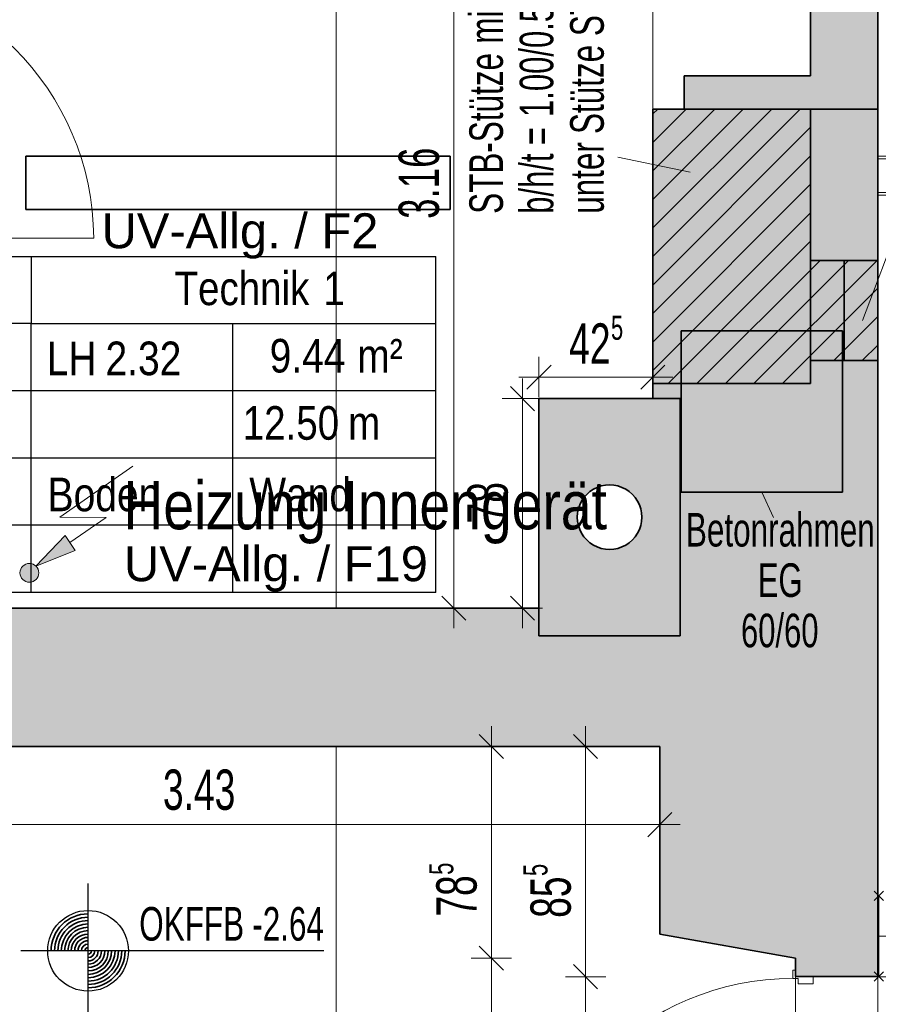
# Model space of a CAD drawing. Extents: x -106 to 740, y 65 to 659.
# Tile 6 of 24: x 219 to 283, y 376 to 450. Entities that reach past the tile are written whole.
import ezdxf
from ezdxf.lldxf.tags import DXFTag

# ---------------------------------------------------------------- set-up
doc = ezdxf.new("R2010")
doc.units = 0
doc.layers.get('0').update_dxf_attribs({"lineweight": 35})
for name, color, linetype, lineweight in [('5_UG-ABRISS', 7, 'Continuous', 25), ('5_UG-BESTAND', 7, 'Continuous', 25), ('5_UG-NEU', 7, 'Continuous', 25), ('5_UG-RAUM', 7, 'Continuous', 25), ('5_UG-STATIK', 7, 'Continuous', 25), ('5_UG-TEXT-MASS', 7, 'Continuous', 25)]:
    doc.layers.add(name, color=color, linetype=linetype, lineweight=lineweight)
for name, color, linetype, lineweight, true_color in [('Ausgeblendet', 3, 'Continuous', 35, 0x00ff00), ('E_445_Allgemeinbeleuchtung', 7, 'Continuous', 18, 0xf7d209), ('E_449_Niederspannungsinstallationen_Elektro', 1, 'Continuous', 18, 0xff0000), ('E_449_Niederspannungsinstallationen_Stromkreise', 1, 'Continuous', 25, 0xff0000), ('E_449_Text-Allg', 1, 'Continuous', 25, 0xff0000), ('X_Störraum', 7, 'Continuous', 35, 0xffcc00)]:
    doc.layers.add(name, color=color, linetype=linetype, lineweight=lineweight, true_color=true_color)
doc.layers.add('E_Hilfslinie', color=2, linetype='Continuous', lineweight=13, true_color=0xffff00, plot=False)
doc.styles.get("Standard").update_dxf_attribs({"font": 'arial.ttf'})
tags = doc.linetypes.add('ALL_S16', pattern=[0.0005, 0, -0.0005]).pattern_tags.tags
tags[6:7] = [DXFTag(74, 4), DXFTag(75, 0), DXFTag(340, '0'), DXFTag(46, 1.0), DXFTag(50, 0.0), DXFTag(44, 0.0), DXFTag(45, 0.0)]
tags[4:5] = [DXFTag(74, 4), DXFTag(75, 0), DXFTag(340, '0'), DXFTag(46, 1.0), DXFTag(50, 0.0), DXFTag(44, 0.0), DXFTag(45, 0.0)]
tags = doc.linetypes.add('ALL_S17', pattern=[0.0005, 0, -0.0005]).pattern_tags.tags
tags[6:7] = [DXFTag(74, 4), DXFTag(75, 0), DXFTag(340, '0'), DXFTag(46, 1.0), DXFTag(50, 0.0), DXFTag(44, 0.0), DXFTag(45, 0.0)]
tags[4:5] = [DXFTag(74, 4), DXFTag(75, 0), DXFTag(340, '0'), DXFTag(46, 1.0), DXFTag(50, 0.0), DXFTag(44, 0.0), DXFTag(45, 0.0)]
tags = doc.linetypes.add('PUNKT2_S9', pattern=[0.0005, 0, -0.0005]).pattern_tags.tags
tags[6:7] = [DXFTag(74, 4), DXFTag(75, 0), DXFTag(340, '0'), DXFTag(46, 1.0), DXFTag(50, 0.0), DXFTag(44, 0.0), DXFTag(45, 0.0)]
tags[4:5] = [DXFTag(74, 4), DXFTag(75, 0), DXFTag(340, '0'), DXFTag(46, 1.0), DXFTag(50, 0.0), DXFTag(44, 0.0), DXFTag(45, 0.0)]
tags = doc.linetypes.add('STRICHPUNKT2_S5', pattern=[0.01, 0.008, -0.001, 0, -0.001]).pattern_tags.tags
tags[10:11] = [DXFTag(74, 4), DXFTag(75, 0), DXFTag(340, '0'), DXFTag(46, 1.0), DXFTag(50, 0.0), DXFTag(44, 0.0), DXFTag(45, 0.0)]
tags[8:9] = [DXFTag(74, 4), DXFTag(75, 0), DXFTag(340, '0'), DXFTag(46, 1.0), DXFTag(50, 0.0), DXFTag(44, 0.0), DXFTag(45, 0.0)]
tags[6:7] = [DXFTag(74, 4), DXFTag(75, 0), DXFTag(340, '0'), DXFTag(46, 1.0), DXFTag(50, 0.0), DXFTag(44, 0.0), DXFTag(45, 0.0)]
tags[4:5] = [DXFTag(74, 4), DXFTag(75, 0), DXFTag(340, '0'), DXFTag(46, 1.0), DXFTag(50, 0.0), DXFTag(44, 0.0), DXFTag(45, 0.0)]
tags = doc.linetypes.add('VERDECKT2_S2', pattern=[0.0027, 0.002, -0.0007]).pattern_tags.tags
tags[6:7] = [DXFTag(74, 4), DXFTag(75, 0), DXFTag(340, '0'), DXFTag(46, 1.0), DXFTag(50, 0.0), DXFTag(44, 0.0), DXFTag(45, 0.0)]
tags[4:5] = [DXFTag(74, 4), DXFTag(75, 0), DXFTag(340, '0'), DXFTag(46, 1.0), DXFTag(50, 0.0), DXFTag(44, 0.0), DXFTag(45, 0.0)]

# ---------------------------------------------------------------- blocks, each defined once
blk = doc.blocks.new('Referenz-A07MYRR5RK', base_point=(-75.508, 0))
at = {"layer": '5_UG-ABRISS', "color": 0, "lineweight": 13}
blk.add_line((286.365, 439.804), (281.613, 427.157), dxfattribs=at)
at = {"layer": '5_UG-ABRISS', "color": 0, "lineweight": 35}
for p, q in [((277.744, 431.637), (277.744, 439.1)), ((282.744, 431.637), (277.744, 431.637)), ((280.244, 431.637), (280.244, 424.174)), ((282.744, 424.174), (277.744, 424.174))]:
    blk.add_line(p, q, dxfattribs=at)
at = {"layer": '5_UG-ABRISS', "color": 0, "linetype": 'ALL_S17', "lineweight": 13, "ltscale": 0.13}
for p, q in [((277.744, 431.637), (282.744, 431.637)), ((280.244, 431.637), (280.244, 424.174)), ((277.744, 424.174), (282.744, 424.174)), ((282.744, 378.344), (345.504, 378.344))]:
    blk.add_line(p, q, dxfattribs=at)
at = {"layer": '5_UG-BESTAND', "color": 0, "linetype": 'STRICHPUNKT2_S5', "lineweight": 13, "ltscale": 0.13}
for p, q in [((242.452, 405.765), (242.452, 468.994)), ((268.344, 445.371), (268.344, 445.371)), ((242.452, 339.071), (242.452, 395.471))]:
    blk.add_line(p, q, dxfattribs=at)
at = {"layer": '5_UG-BESTAND', "color": 0, "lineweight": 13}
blk.add_line((266.007, 466.277), (266.007, 442.894), dxfattribs=at)
at = {"layer": '5_UG-BESTAND', "color": 0, "lineweight": 35}
for p, q in [((277.744, 451.35), (277.744, 445.371)), ((282.744, 442.894), (282.744, 451.35)), ((277.744, 445.371), (268.344, 445.371)), ((268.344, 445.371), (268.344, 442.894)), ((268.344, 442.894), (277.744, 442.894)), ((282.744, 442.894), (282.744, 422.471)), ((282.744, 378.351), (282.744, 424.174)), ((277.744, 422.471), (266.007, 422.471)), ((266.007, 422.471), (266.007, 421.348)), ((257.54, 421.348), (257.54, 403.711)), ((268.039, 421.348), (257.54, 421.348)), ((268.039, 421.348), (268.039, 405.765)), ((257.54, 405.765), (197.923, 405.765)), ((268.039, 403.711), (268.039, 405.765)), ((257.54, 403.711), (268.039, 403.711)), ((197.923, 395.471), (266.533, 395.471)), ((266.533, 395.471), (266.533, 381.512)), ((266.533, 381.512), (276.624, 379.724)), ((276.624, 379.724), (276.624, 378.351)), ((276.624, 378.351), (282.744, 378.351))]:
    blk.add_line(p, q, dxfattribs=at)
at = {"layer": '5_UG-BESTAND', "color": 0, "linetype": 'ALL_S16', "lineweight": 13, "ltscale": 0.13}
for p, q in [((282.744, 439.186), (429.557, 439.186)), ((282.744, 436.686), (429.557, 436.686))]:
    blk.add_line(p, q, dxfattribs=at)
at = {"layer": '5_UG-BESTAND', "color": 0, "linetype": 'PUNKT2_S9', "lineweight": 13, "ltscale": 0.13}
for p, q in [((276.624, 378.344), (276.624, 358.084)), ((282.744, 378.344), (282.744, 358.084))]:
    blk.add_line(p, q, dxfattribs=at)
at = {"layer": '5_UG-BESTAND', "color": 0, "lineweight": 35}
for major_axis in [(2.4, 0), (-2.4, 0)]:
    blk.add_ellipse((262.79, 412.53), major_axis=major_axis, ratio=1, start_param=0, end_param=3.141593, dxfattribs=at)
at = {"layer": '5_UG-NEU', "color": 0, "linetype": 'ALL_S16', "lineweight": 13, "ltscale": 0.13}
for p, q in [((282.744, 439.386), (429.557, 439.386)), ((282.744, 436.486), (429.557, 436.486))]:
    blk.add_line(p, q, dxfattribs=at)
at = {"layer": '5_UG-NEU', "color": 0, "lineweight": 13}
for p, q in [((204.424, 433.296), (224.424, 433.296)), ((276.424, 378.82), (276.424, 378.22)), ((276.624, 378.82), (276.424, 378.82)), ((276.624, 378.351), (276.624, 378.82)), ((276.624, 378.82), (276.624, 378.351)), ((276.423, 378.22), (276.823, 378.22)), ((277.941, 378.351), (276.624, 378.351)), ((276.823, 378.22), (276.823, 377.818)), ((277.941, 378.351), (277.941, 377.818)), ((277.94, 377.818), (276.823, 377.818))]:
    blk.add_line(p, q, dxfattribs=at)
at = {"layer": '5_UG-NEU', "color": 0, "lineweight": 35}
blk.add_line((268.039, 403.711), (268.039, 403.711), dxfattribs=at)
at = {"layer": '5_UG-NEU', "color": 0, "lineweight": 13}
for centre, major_axis, end_param in [((204.39, 433.2), (20.034, 0.096), 1.564261), ((276.462, 358.123), (-0.038, 20.098), 1.564282)]:
    blk.add_ellipse(centre, major_axis=major_axis, ratio=1, start_param=0, end_param=end_param, dxfattribs=at)
at = {"layer": '5_UG-RAUM', "color": 0, "lineweight": -2}
for p, q in [((204.761, 431.931), (219.761, 431.931)), ((219.761, 431.931), (219.761, 426.931)), ((219.761, 431.931), (249.863, 431.931)), ((249.863, 406.931), (249.863, 431.931)), ((219.761, 426.931), (204.761, 426.931)), ((219.761, 406.931), (219.761, 426.931)), ((219.761, 426.931), (249.863, 426.931)), ((234.761, 406.931), (234.761, 426.931)), ((249.863, 421.931), (204.761, 421.931)), ((249.863, 416.931), (204.761, 416.931)), ((249.863, 411.931), (204.761, 411.931)), ((249.863, 406.931), (204.761, 406.931))]:
    blk.add_line(p, q, dxfattribs=at)
at = {"layer": '5_UG-STATIK', "color": 0, "lineweight": 35}
for p, q in [((282.744, 442.894), (266.007, 442.894)), ((266.007, 442.894), (266.007, 422.471)), ((277.744, 442.894), (277.744, 424.174)), ((282.744, 431.637), (277.744, 431.637)), ((282.744, 424.174), (277.744, 424.174)), ((277.744, 424.174), (277.744, 422.471)), ((266.007, 422.471), (277.744, 422.471))]:
    blk.add_line(p, q, dxfattribs=at)
at = {"layer": '5_UG-STATIK', "color": 0, "lineweight": 13}
for p, q in [((266.007, 431.925), (276.976, 442.894)), ((266.007, 436.167), (272.734, 442.894)), ((266.007, 440.41), (268.491, 442.894)), ((263.414, 439.305), (268.786, 438.193)), ((266.007, 427.682), (277.744, 439.419)), ((266.007, 423.439), (277.744, 435.177)), ((269.281, 422.471), (278.447, 431.637)), ((273.524, 422.471), (282.689, 431.637)), ((279.469, 424.174), (282.744, 427.449))]:
    blk.add_line(p, q, dxfattribs=at)
at = {"layer": '5_UG-STATIK', "color": 0, "linetype": 'VERDECKT2_S2', "lineweight": 13, "ltscale": 0.13}
for p, q in [((266.007, 434.046), (274.855, 442.894)), ((266.007, 438.289), (270.612, 442.894)), ((266.007, 442.531), (266.37, 442.894)), ((266.007, 429.803), (277.744, 441.541)), ((266.007, 425.561), (277.744, 437.298)), ((267.16, 422.471), (277.744, 433.055)), ((271.403, 422.471), (280.568, 431.637)), ((275.645, 422.471), (282.744, 429.57)), ((281.59, 424.174), (282.744, 425.328))]:
    blk.add_line(p, q, dxfattribs=at)
at = {"layer": '5_UG-STATIK', "color": 0, "linetype": 'ALL_S16', "lineweight": 35, "ltscale": 0.35}
for p, q in [((280.114, 426.398), (268.114, 426.398)), ((268.114, 426.398), (268.114, 414.398)), ((280.114, 414.398), (280.114, 426.398)), ((268.114, 414.398), (280.114, 414.398))]:
    blk.add_line(p, q, dxfattribs=at)
at = {"layer": '5_UG-TEXT-MASS', "color": 0, "lineweight": 13}
for p, q in [((251.204, 432.195), (251.204, 468.994)), ((251.204, 405.765), (251.204, 432.195)), ((257.54, 422.948), (257.54, 424.448)), ((266.007, 422.948), (266.007, 424.448)), ((256.64, 422.048), (258.44, 423.848)), ((265.107, 422.048), (266.907, 423.848)), ((257.54, 422.948), (256.04, 422.948)), ((256.31, 421.348), (256.31, 422.848)), ((257.54, 422.948), (257.54, 421.448)), ((257.54, 422.948), (259.636, 422.948)), ((259.636, 422.948), (266.007, 422.948)), ((266.007, 422.948), (266.007, 421.448)), ((266.007, 422.948), (267.507, 422.948)), ((257.21, 420.448), (255.41, 422.248)), ((256.31, 421.348), (254.81, 421.348)), ((256.31, 421.348), (257.81, 421.348)), ((256.31, 409.581), (256.31, 421.348)), ((274.982, 412.501), (274.114, 414.398)), ((256.31, 405.765), (256.31, 409.581)), ((252.104, 404.865), (250.304, 406.665)), ((257.21, 404.865), (255.41, 406.665)), ((251.204, 405.765), (249.704, 405.765)), ((251.204, 405.765), (252.704, 405.765)), ((251.204, 405.765), (251.204, 404.265)), ((256.31, 405.765), (254.81, 405.765)), ((256.31, 405.765), (257.81, 405.765)), ((256.31, 405.765), (256.31, 404.265)), ((254.904, 394.571), (253.104, 396.371)), ((254.004, 395.471), (254.004, 396.971)), ((261.904, 394.571), (260.104, 396.371)), ((261.004, 395.471), (261.004, 396.971)), ((254.004, 395.471), (252.504, 395.471)), ((254.004, 395.471), (255.504, 395.471)), ((254.004, 379.724), (254.004, 395.471)), ((261.004, 395.471), (259.504, 395.471)), ((261.004, 395.471), (262.504, 395.471)), ((261.004, 378.344), (261.004, 395.471)), ((265.633, 388.754), (267.433, 390.554)), ((266.533, 389.654), (266.533, 391.154)), ((197.923, 389.654), (266.533, 389.654)), ((266.533, 389.654), (266.533, 388.154)), ((266.533, 389.654), (268.033, 389.654)), ((254.904, 378.824), (253.104, 380.624)), ((254.004, 379.724), (252.504, 379.724)), ((254.004, 379.724), (255.504, 379.724)), ((254.004, 356.711), (254.004, 379.724)), ((261.904, 377.444), (260.104, 379.244)), ((261.004, 378.344), (259.504, 378.344)), ((261.004, 378.344), (262.504, 378.344)), ((261.004, 358.084), (261.004, 378.344))]:
    blk.add_line(p, q, dxfattribs=at)
at = {"layer": '5_UG-TEXT-MASS', "color": 0, "lineweight": -2}
for p, q in [((224.006, 375.267), (224.006, 385.267)), ((241.529, 380.267), (219.006, 380.267))]:
    blk.add_line(p, q, dxfattribs=at)
blk.add_circle((224.006, 380.267), 3, dxfattribs=at)
at = {"layer": '5_UG-TEXT-MASS', "color": 0, "lineweight": 35}
for major_axis in [(0, 2.75), (0, 2.5), (0, 2.25), (0, 2), (0, 1.75), (0, 1.5), (0, 1.25), (0, 1), (0, 0.75), (0, 0.5), (0, 0.25), (0, -0.25), (0, -0.5), (0, -0.75), (0, -1), (0, -1.25), (0, -1.5), (0, -1.75), (0, -2), (0, -2.25), (0, -2.5), (0, -2.75)]:
    blk.add_ellipse((224.006, 380.267), major_axis=major_axis, ratio=1, start_param=0, end_param=1.570796, dxfattribs=at)
at = {"layer": 'Ausgeblendet', "color": 0, "linetype": 'Continuous', "ltscale": 0.35}
for points in [[(277.744, 445.371), (277.744, 451.35), (282.744, 431.637)], [(282.744, 431.637), (277.744, 451.35), (282.744, 451.35)], [(268.344, 442.894), (268.344, 445.371), (277.744, 442.894)], [(277.744, 442.894), (268.344, 445.371), (277.744, 445.371)], [(277.744, 442.894), (277.744, 445.371), (282.744, 431.637)], [(266.007, 422.471), (266.007, 442.894), (277.744, 422.471)], [(277.744, 431.637), (266.007, 442.894), (277.744, 442.894)], [(277.744, 422.471), (266.007, 442.894), (277.744, 424.174)], [(277.744, 424.174), (266.007, 442.894), (277.744, 431.637)], [(277.744, 431.637), (277.744, 442.894), (282.744, 431.637)], [(277.744, 424.174), (277.744, 431.637), (282.744, 424.174)], [(282.744, 424.174), (277.744, 431.637), (282.744, 431.637)]]:
    blk.add_solid(points, dxfattribs=at)
at = {"layer": 'Ausgeblendet', "color": 0, "linetype": 'Continuous', "lineweight": 13, "ltscale": 0.13}
for points in [[(277.744, 422.471), (277.744, 424.174), (282.744, 378.351)], [(282.744, 378.351), (277.744, 424.174), (282.744, 424.174)], [(266.007, 421.348), (266.007, 422.471), (268.039, 421.348)], [(268.039, 421.348), (266.007, 422.471), (268.039, 422.471)], [(268.039, 421.348), (268.039, 422.471), (276.624, 379.724)], [(276.624, 379.724), (268.039, 422.471), (276.624, 422.471)], [(276.624, 379.724), (276.624, 422.471), (277.744, 378.351)], [(277.744, 378.351), (276.624, 422.471), (277.744, 422.471)], [(277.744, 378.351), (277.744, 422.471), (282.744, 378.351)], [(257.54, 405.765), (257.54, 421.348), (260.39, 405.765)], [(260.39, 405.765), (257.54, 421.348), (260.39, 421.348)], [(260.39, 412.53), (260.39, 421.348), (260.393, 412.655)], [(260.393, 412.655), (260.39, 421.348), (260.393, 421.348)], [(260.393, 412.655), (260.393, 421.348), (260.403, 412.78)], [(260.403, 412.78), (260.393, 421.348), (260.403, 421.348)], [(260.403, 412.78), (260.403, 421.348), (260.419, 412.905)], [(260.419, 412.905), (260.403, 421.348), (260.419, 421.348)], [(260.419, 412.905), (260.419, 421.348), (260.442, 413.029)], [(260.442, 413.029), (260.419, 421.348), (260.442, 421.348)], [(260.442, 413.029), (260.442, 421.348), (260.472, 413.151)], [(260.472, 413.151), (260.442, 421.348), (260.472, 421.348)], [(260.472, 413.151), (260.472, 421.348), (260.507, 413.271)], [(260.507, 413.271), (260.472, 421.348), (260.507, 421.348)], [(260.507, 413.271), (260.507, 421.348), (260.549, 413.39)], [(260.549, 413.39), (260.507, 421.348), (260.549, 421.348)], [(260.549, 413.39), (260.549, 421.348), (260.597, 413.506)], [(260.597, 413.506), (260.549, 421.348), (260.597, 421.348)], [(260.597, 413.506), (260.597, 421.348), (260.651, 413.619)], [(260.651, 413.619), (260.597, 421.348), (260.651, 421.348)], [(260.651, 413.619), (260.651, 421.348), (260.711, 413.73)], [(260.711, 413.73), (260.651, 421.348), (260.711, 421.348)], [(260.711, 413.73), (260.711, 421.348), (260.777, 413.837)], [(260.777, 413.837), (260.711, 421.348), (260.777, 421.348)], [(260.777, 413.837), (260.777, 421.348), (260.848, 413.94)], [(260.848, 413.94), (260.777, 421.348), (260.848, 421.348)], [(260.848, 413.94), (260.848, 421.348), (260.925, 414.04)], [(260.925, 414.04), (260.848, 421.348), (260.925, 421.348)], [(260.925, 414.04), (260.925, 421.348), (261.006, 414.136)], [(261.006, 414.136), (260.925, 421.348), (261.006, 421.348)], [(261.006, 414.136), (261.006, 421.348), (261.093, 414.227)], [(261.093, 414.227), (261.006, 421.348), (261.093, 421.348)], [(261.093, 414.227), (261.093, 421.348), (261.184, 414.313)], [(261.184, 414.313), (261.093, 421.348), (261.184, 421.348)], [(261.184, 414.313), (261.184, 421.348), (261.279, 414.395)], [(261.279, 414.395), (261.184, 421.348), (261.279, 421.348)], [(261.279, 414.395), (261.279, 421.348), (261.379, 414.471)], [(261.379, 414.471), (261.279, 421.348), (261.379, 421.348)], [(261.379, 414.471), (261.379, 421.348), (261.483, 414.542)], [(261.483, 414.542), (261.379, 421.348), (261.483, 421.348)], [(261.483, 414.542), (261.483, 421.348), (261.59, 414.608)], [(261.59, 414.608), (261.483, 421.348), (261.59, 421.348)], [(261.59, 414.608), (261.59, 421.348), (261.7, 414.668)], [(261.7, 414.668), (261.59, 421.348), (261.7, 421.348)], [(261.7, 414.668), (261.7, 421.348), (261.814, 414.722)], [(261.814, 414.722), (261.7, 421.348), (261.814, 421.348)], [(261.814, 414.722), (261.814, 421.348), (261.93, 414.77)], [(261.93, 414.77), (261.814, 421.348), (261.93, 421.348)], [(261.93, 414.77), (261.93, 421.348), (262.048, 414.812)], [(262.048, 414.812), (261.93, 421.348), (262.048, 421.348)], [(262.048, 414.812), (262.048, 421.348), (262.169, 414.848)], [(262.169, 414.848), (262.048, 421.348), (262.169, 421.348)], [(262.169, 414.848), (262.169, 421.348), (262.291, 414.877)], [(262.291, 414.877), (262.169, 421.348), (262.291, 421.348)], [(262.291, 414.877), (262.291, 421.348), (262.414, 414.9)], [(262.414, 414.9), (262.291, 421.348), (262.414, 421.348)], [(262.414, 414.9), (262.414, 421.348), (262.539, 414.917)], [(262.539, 414.917), (262.414, 421.348), (262.539, 421.348)], [(262.539, 414.917), (262.539, 421.348), (262.664, 414.926)], [(262.664, 414.926), (262.539, 421.348), (262.664, 421.348)], [(262.664, 414.926), (262.664, 421.348), (262.79, 414.93)], [(262.79, 414.93), (262.664, 421.348), (262.79, 421.348)], [(262.79, 414.93), (262.79, 421.348), (262.915, 414.926)], [(262.915, 414.926), (262.79, 421.348), (262.915, 421.348)], [(262.915, 414.926), (262.915, 421.348), (263.041, 414.917)], [(263.041, 414.917), (262.915, 421.348), (263.041, 421.348)], [(263.041, 414.917), (263.041, 421.348), (263.165, 414.9)], [(263.165, 414.9), (263.041, 421.348), (263.165, 421.348)], [(263.165, 414.9), (263.165, 421.348), (263.289, 414.877)], [(263.289, 414.877), (263.165, 421.348), (263.289, 421.348)], [(263.289, 414.877), (263.289, 421.348), (263.411, 414.848)], [(263.411, 414.848), (263.289, 421.348), (263.411, 421.348)], [(263.411, 414.848), (263.411, 421.348), (263.531, 414.812)], [(263.531, 414.812), (263.411, 421.348), (263.531, 421.348)], [(263.531, 414.812), (263.531, 421.348), (263.65, 414.77)], [(263.65, 414.77), (263.531, 421.348), (263.65, 421.348)], [(263.65, 414.77), (263.65, 421.348), (263.766, 414.722)], [(263.766, 414.722), (263.65, 421.348), (263.766, 421.348)], [(263.766, 414.722), (263.766, 421.348), (263.879, 414.668)], [(263.879, 414.668), (263.766, 421.348), (263.879, 421.348)], [(263.879, 414.668), (263.879, 421.348), (263.99, 414.608)], [(263.99, 414.608), (263.879, 421.348), (263.99, 421.348)], [(263.99, 414.608), (263.99, 421.348), (264.097, 414.542)], [(264.097, 414.542), (263.99, 421.348), (264.097, 421.348)], [(264.097, 414.542), (264.097, 421.348), (264.2, 414.471)], [(264.2, 414.471), (264.097, 421.348), (264.2, 421.348)], [(264.2, 414.471), (264.2, 421.348), (264.3, 414.395)], [(264.3, 414.395), (264.2, 421.348), (264.3, 421.348)], [(264.3, 414.395), (264.3, 421.348), (264.396, 414.313)], [(264.396, 414.313), (264.3, 421.348), (264.396, 421.348)], [(264.396, 414.313), (264.396, 421.348), (264.487, 414.227)], [(264.487, 414.227), (264.396, 421.348), (264.487, 421.348)], [(264.487, 414.227), (264.487, 421.348), (264.573, 414.136)], [(264.573, 414.136), (264.487, 421.348), (264.573, 421.348)], [(264.573, 414.136), (264.573, 421.348), (264.655, 414.04)], [(264.655, 414.04), (264.573, 421.348), (264.655, 421.348)], [(264.655, 414.04), (264.655, 421.348), (264.731, 413.94)], [(264.731, 413.94), (264.655, 421.348), (264.731, 421.348)], [(264.731, 413.94), (264.731, 421.348), (264.802, 413.837)], [(264.802, 413.837), (264.731, 421.348), (264.802, 421.348)], [(264.802, 413.837), (264.802, 421.348), (264.868, 413.73)], [(264.868, 413.73), (264.802, 421.348), (264.868, 421.348)], [(264.868, 413.73), (264.868, 421.348), (264.928, 413.619)], [(264.928, 413.619), (264.868, 421.348), (264.928, 421.348)], [(264.928, 413.619), (264.928, 421.348), (264.982, 413.506)], [(264.982, 413.506), (264.928, 421.348), (264.982, 421.348)], [(264.982, 413.506), (264.982, 421.348), (265.03, 413.39)], [(265.03, 413.39), (264.982, 421.348), (265.03, 421.348)], [(265.03, 413.39), (265.03, 421.348), (265.072, 413.271)], [(265.072, 413.271), (265.03, 421.348), (265.072, 421.348)], [(265.072, 413.271), (265.072, 421.348), (265.108, 413.151)], [(265.108, 413.151), (265.072, 421.348), (265.108, 421.348)], [(265.108, 413.151), (265.108, 421.348), (265.137, 413.029)], [(265.137, 413.029), (265.108, 421.348), (265.137, 421.348)], [(265.137, 413.029), (265.137, 421.348), (265.16, 412.905)], [(265.16, 412.905), (265.137, 421.348), (265.16, 421.348)], [(265.16, 412.905), (265.16, 421.348), (265.177, 412.78)], [(265.177, 412.78), (265.16, 421.348), (265.177, 421.348)], [(265.177, 412.78), (265.177, 421.348), (265.186, 412.655)], [(265.186, 412.655), (265.177, 421.348), (265.186, 421.348)], [(265.186, 412.655), (265.186, 421.348), (265.19, 412.53)], [(265.19, 412.53), (265.186, 421.348), (265.19, 421.348)], [(265.19, 405.765), (265.19, 421.348), (266.007, 405.765)], [(266.007, 405.765), (265.19, 421.348), (266.007, 421.348)], [(266.007, 405.765), (266.007, 421.348), (268.039, 403.711)], [(268.039, 403.711), (266.007, 421.348), (268.039, 421.348)], [(268.039, 403.711), (268.039, 421.348), (276.624, 379.724)], [(260.39, 405.765), (260.39, 412.53), (260.393, 405.765)], [(260.393, 405.765), (260.39, 412.53), (260.393, 412.404)], [(265.19, 405.765), (265.186, 412.404), (265.19, 412.53)], [(260.393, 405.765), (260.393, 412.404), (260.403, 405.765)], [(260.403, 405.765), (260.393, 412.404), (260.403, 412.279)], [(260.403, 405.765), (260.403, 412.279), (260.419, 405.765)], [(260.419, 405.765), (260.403, 412.279), (260.419, 412.154)], [(260.419, 405.765), (260.419, 412.154), (260.442, 405.765)], [(260.442, 405.765), (260.419, 412.154), (260.442, 412.031)], [(260.442, 405.765), (260.442, 412.031), (260.472, 405.765)], [(260.472, 405.765), (260.442, 412.031), (260.472, 411.908)], [(260.472, 405.765), (260.472, 411.908), (260.507, 405.765)], [(260.507, 405.765), (260.472, 411.908), (260.507, 411.788)], [(260.507, 405.765), (260.507, 411.788), (260.549, 405.765)], [(260.549, 405.765), (260.507, 411.788), (260.549, 411.67)], [(265.072, 405.765), (265.03, 411.67), (265.072, 411.788)], [(265.108, 405.765), (265.072, 411.788), (265.108, 411.908)], [(265.072, 405.765), (265.072, 411.788), (265.108, 405.765)], [(265.137, 405.765), (265.108, 411.908), (265.137, 412.031)], [(265.108, 405.765), (265.108, 411.908), (265.137, 405.765)], [(265.16, 405.765), (265.137, 412.031), (265.16, 412.154)], [(265.137, 405.765), (265.137, 412.031), (265.16, 405.765)], [(265.177, 405.765), (265.16, 412.154), (265.177, 412.279)], [(265.16, 405.765), (265.16, 412.154), (265.177, 405.765)], [(265.186, 405.765), (265.177, 412.279), (265.186, 412.404)], [(265.177, 405.765), (265.177, 412.279), (265.186, 405.765)], [(265.186, 405.765), (265.186, 412.404), (265.19, 405.765)], [(260.549, 405.765), (260.549, 411.67), (260.597, 405.765)], [(260.597, 405.765), (260.549, 411.67), (260.597, 411.553)], [(260.597, 405.765), (260.597, 411.553), (260.651, 405.765)], [(260.651, 405.765), (260.597, 411.553), (260.651, 411.44)], [(260.651, 405.765), (260.651, 411.44), (260.711, 405.765)], [(260.711, 405.765), (260.651, 411.44), (260.711, 411.33)], [(260.711, 405.765), (260.711, 411.33), (260.777, 405.765)], [(260.777, 405.765), (260.711, 411.33), (260.777, 411.223)], [(260.777, 405.765), (260.777, 411.223), (260.848, 405.765)], [(260.848, 405.765), (260.777, 411.223), (260.848, 411.119)], [(260.848, 405.765), (260.848, 411.119), (260.925, 405.765)], [(260.925, 405.765), (260.848, 411.119), (260.925, 411.019)], [(260.925, 405.765), (260.925, 411.019), (261.006, 405.765)], [(261.006, 405.765), (260.925, 411.019), (261.006, 410.924)], [(264.655, 405.765), (264.573, 410.924), (264.655, 411.019)], [(264.731, 405.765), (264.655, 411.019), (264.731, 411.119)], [(264.655, 405.765), (264.655, 411.019), (264.731, 405.765)], [(264.802, 405.765), (264.731, 411.119), (264.802, 411.223)], [(264.731, 405.765), (264.731, 411.119), (264.802, 405.765)], [(264.868, 405.765), (264.802, 411.223), (264.868, 411.33)], [(264.802, 405.765), (264.802, 411.223), (264.868, 405.765)], [(264.928, 405.765), (264.868, 411.33), (264.928, 411.44)], [(264.868, 405.765), (264.868, 411.33), (264.928, 405.765)], [(264.982, 405.765), (264.928, 411.44), (264.982, 411.553)], [(264.928, 405.765), (264.928, 411.44), (264.982, 405.765)], [(265.03, 405.765), (264.982, 411.553), (265.03, 411.67)], [(264.982, 405.765), (264.982, 411.553), (265.03, 405.765)], [(265.03, 405.765), (265.03, 411.67), (265.072, 405.765)], [(261.006, 405.765), (261.006, 410.924), (261.093, 405.765)], [(261.093, 405.765), (261.006, 410.924), (261.093, 410.833)], [(261.093, 405.765), (261.093, 410.833), (261.184, 405.765)], [(261.184, 405.765), (261.093, 410.833), (261.184, 410.746)], [(261.184, 405.765), (261.184, 410.746), (261.279, 405.765)], [(261.279, 405.765), (261.184, 410.746), (261.279, 410.664)], [(261.279, 405.765), (261.279, 410.664), (261.379, 405.765)], [(261.379, 405.765), (261.279, 410.664), (261.379, 410.588)], [(261.379, 405.765), (261.379, 410.588), (261.483, 405.765)], [(261.483, 405.765), (261.379, 410.588), (261.483, 410.517)], [(261.483, 405.765), (261.483, 410.517), (261.59, 405.765)], [(261.59, 405.765), (261.483, 410.517), (261.59, 410.451)], [(261.59, 405.765), (261.59, 410.451), (261.7, 405.765)], [(261.7, 405.765), (261.59, 410.451), (261.7, 410.391)], [(261.7, 405.765), (261.7, 410.391), (261.814, 405.765)], [(261.814, 405.765), (261.7, 410.391), (261.814, 410.337)], [(261.814, 405.765), (261.814, 410.337), (261.93, 405.765)], [(261.93, 405.765), (261.814, 410.337), (261.93, 410.289)], [(261.93, 405.765), (261.93, 410.289), (262.048, 405.765)], [(262.048, 405.765), (261.93, 410.289), (262.048, 410.247)], [(262.048, 405.765), (262.048, 410.247), (262.169, 405.765)], [(262.169, 405.765), (262.048, 410.247), (262.169, 410.211)], [(263.531, 405.765), (263.411, 410.211), (263.531, 410.247)], [(263.65, 405.765), (263.531, 410.247), (263.65, 410.289)], [(263.531, 405.765), (263.531, 410.247), (263.65, 405.765)], [(263.766, 405.765), (263.65, 410.289), (263.766, 410.337)], [(263.65, 405.765), (263.65, 410.289), (263.766, 405.765)], [(263.879, 405.765), (263.766, 410.337), (263.879, 410.391)], [(263.766, 405.765), (263.766, 410.337), (263.879, 405.765)], [(263.99, 405.765), (263.879, 410.391), (263.99, 410.451)], [(263.879, 405.765), (263.879, 410.391), (263.99, 405.765)], [(264.097, 405.765), (263.99, 410.451), (264.097, 410.517)], [(263.99, 405.765), (263.99, 410.451), (264.097, 405.765)], [(264.2, 405.765), (264.097, 410.517), (264.2, 410.588)], [(264.097, 405.765), (264.097, 410.517), (264.2, 405.765)], [(264.3, 405.765), (264.2, 410.588), (264.3, 410.664)], [(264.2, 405.765), (264.2, 410.588), (264.3, 405.765)], [(264.396, 405.765), (264.3, 410.664), (264.396, 410.746)], [(264.3, 405.765), (264.3, 410.664), (264.396, 405.765)], [(264.487, 405.765), (264.396, 410.746), (264.487, 410.833)], [(264.396, 405.765), (264.396, 410.746), (264.487, 405.765)], [(264.573, 405.765), (264.487, 410.833), (264.573, 410.924)], [(264.487, 405.765), (264.487, 410.833), (264.573, 405.765)], [(264.573, 405.765), (264.573, 410.924), (264.655, 405.765)], [(262.169, 405.765), (262.169, 410.211), (262.291, 405.765)], [(262.291, 405.765), (262.169, 410.211), (262.291, 410.182)], [(262.291, 405.765), (262.291, 410.182), (262.414, 405.765)], [(262.414, 405.765), (262.291, 410.182), (262.414, 410.159)], [(262.414, 405.765), (262.414, 410.159), (262.539, 405.765)], [(262.539, 405.765), (262.414, 410.159), (262.539, 410.143)], [(262.539, 405.765), (262.539, 410.143), (262.664, 405.765)], [(262.664, 405.765), (262.539, 410.143), (262.664, 410.133)], [(262.664, 405.765), (262.664, 410.133), (262.79, 405.765)], [(262.79, 405.765), (262.664, 410.133), (262.79, 410.13)], [(262.915, 405.765), (262.79, 410.13), (262.915, 410.133)], [(262.79, 405.765), (262.79, 410.13), (262.915, 405.765)], [(263.041, 405.765), (262.915, 410.133), (263.041, 410.143)], [(262.915, 405.765), (262.915, 410.133), (263.041, 405.765)], [(263.165, 405.765), (263.041, 410.143), (263.165, 410.159)], [(263.041, 405.765), (263.041, 410.143), (263.165, 405.765)], [(263.289, 405.765), (263.165, 410.159), (263.289, 410.182)], [(263.165, 405.765), (263.165, 410.159), (263.289, 405.765)], [(263.411, 405.765), (263.289, 410.182), (263.411, 410.211)], [(263.289, 405.765), (263.289, 410.182), (263.411, 405.765)], [(263.411, 405.765), (263.411, 410.211), (263.531, 405.765)], [(197.923, 395.471), (197.923, 405.765), (257.54, 395.471)], [(257.54, 403.711), (197.923, 405.765), (257.54, 405.765)], [(257.54, 395.471), (197.923, 405.765), (257.54, 403.711)], [(257.54, 403.711), (257.54, 405.765), (266.007, 403.711)], [(266.007, 403.711), (257.54, 405.765), (266.007, 405.765)], [(266.007, 403.711), (266.007, 405.765), (268.039, 403.711)], [(257.54, 395.471), (257.54, 403.711), (266.533, 395.471)], [(266.533, 395.471), (257.54, 403.711), (266.533, 403.711)], [(266.533, 395.471), (266.533, 403.711), (268.039, 381.245)], [(268.039, 381.245), (266.533, 403.711), (268.039, 403.711)], [(268.039, 381.245), (268.039, 403.711), (276.624, 379.724)], [(266.533, 381.512), (266.533, 395.471), (268.039, 381.245)], [(276.624, 378.351), (276.624, 379.724), (277.744, 378.351)]]:
    blk.add_solid(points, dxfattribs=at)
at = {"layer": '5_UG-RAUM', "color": 0, "lineweight": -2, "char_height": 2.5, "attachment_point": 1}
for s, insert in [('{\\W0.82;\\fArial;Technik}', (230.435, 430.804)), ('{\\W0.82;\\fArial;1}', (241.501, 430.804)), ('{\\W0.83;\\fArial;2.32}', (225.301, 425.594)), ('{\\W0.83;\\fArial;9.44}', (237.509, 425.791)), ('{\\W0.83;\\fArial;m²}', (244.024, 425.791)), ('{\\W0.83;\\fArial;LH}', (220.924, 425.594)), ('{\\W0.82;\\fArial;12.50}', (235.509, 420.791)), ('{\\W0.82;\\fArial;m}', (243.346, 420.791)), ('{\\W0.83;\\fArial;Boden}', (220.995, 415.471)), ('{\\W0.83;\\fArial;Wand}', (235.995, 415.471))]:
    blk.add_mtext(s, dxfattribs=dict(at, insert=insert))
at = {"layer": '5_UG-STATIK', "color": 0, "lineweight": -2, "char_height": 2.5, "attachment_point": 1, "rotation": 90}
for s, insert in [('{\\W0.67;\\fArial;STB-Rahmen}', (259.86, 448.32)), ('{\\W0.66;\\fArial;1.00/0.53/2.64}', (256.105, 442.308)), ('{\\W0.67;\\fArial;mit}', (252.36, 447.757)), ('{\\W0.67;\\fArial;Stütze}', (259.86, 441.039)), ('{\\W0.67;\\fArial;STB-Stütze}', (252.36, 435.1)), ('{\\W0.66;\\fArial;=}', (256.105, 440.198)), ('{\\W0.66;\\fArial;b/h/t}', (256.105, 435.1)), ('{\\W0.67;\\fArial;unter}', (259.86, 435.1))]:
    blk.add_mtext(s, dxfattribs=dict(at, insert=insert))
at = {"layer": '5_UG-TEXT-MASS', "color": 0, "lineweight": -2, "attachment_point": 1, "rotation": 90}
for s, insert, char_height in [('{\\W0.65;\\fArial;3.16}', (247.102, 434.724), 3), ('{\\W0.66;\\fArial;78}', (252.211, 412.064), 3), ('{\\W0.65;\\fArial;5}', (249.374, 385.919), 1.8), ('{\\W0.65;\\fArial;5}', (256.374, 385.829), 1.8), ('{\\W0.66;\\fArial;78}', (249.904, 382.811), 3), ('{\\W0.66;\\fArial;85}', (256.904, 382.721), 3)]:
    blk.add_mtext(s, dxfattribs=dict(at, insert=insert, char_height=char_height))
at = {"layer": '5_UG-TEXT-MASS', "color": 0, "lineweight": -2, "attachment_point": 1}
for s, insert, char_height in [('{\\W0.65;\\fArial;5}', (262.895, 427.527), 1.8), ('{\\W0.66;\\fArial;42}', (259.787, 426.948), 3), ('{\\W0.67;\\fArial;Betonrahmen}', (268.468, 412.845), 2.5), ('{\\W0.66;\\fArial;EG}', (273.815, 409.095), 2.5), ('{\\W0.66;\\fArial;60/60}', (272.565, 405.35), 2.5), ('{\\W0.66;\\fArial;3.43}', (229.572, 393.756), 3), ('{\\W0.67;\\fArial;OKFFB}', (227.807, 383.526), 2.5), ('{\\W0.67;\\fArial;-2.64}', (236.214, 383.526), 2.5)]:
    blk.add_mtext(s, dxfattribs=dict(at, insert=insert, char_height=char_height))
blk = doc.blocks.new('T5 1-flammig 21W-A07MYRRTRK', base_point=(219.383, 435.431))
at = {"layer": 'X_Störraum', "linetype": 'ByBlock', "ltscale": 0.35}
for p, q in [((219.383, 435.431), (219.383, 439.391)), ((219.383, 439.391), (250.943, 439.391)), ((250.943, 439.391), (250.943, 435.431)), ((250.943, 435.431), (219.383, 435.431))]:
    blk.add_line(p, q, dxfattribs=at)
blk = doc.blocks.new('Blockreferenz-A07MYRSNRK', base_point=(282.459, 378.004))
at = {"color": 0, "linetype": 'ByBlock', "lineweight": -2, "ltscale": 0.13}
for p, q in [((282.459, 384.004), (283.166, 384.711)), ((282.459, 384.711), (283.166, 384.004)), ((282.813, 384.357), (282.813, 381.357)), ((286.813, 382.857), (286.813, 379.857)), ((290.813, 382.857), (290.813, 379.857)), ((294.813, 382.857), (294.813, 379.857)), ((298.813, 382.857), (298.813, 379.857)), ((302.813, 382.857), (302.813, 379.857)), ((306.813, 382.857), (306.813, 379.857)), ((283.813, 381.857), (283.813, 380.857)), ((284.813, 382.357), (284.813, 380.357)), ((285.813, 381.857), (285.813, 380.857)), ((287.813, 381.857), (287.813, 380.857)), ((288.813, 382.357), (288.813, 380.357)), ((289.813, 381.857), (289.813, 380.857)), ((291.813, 381.857), (291.813, 380.857)), ((292.813, 382.357), (292.813, 380.357)), ((293.813, 381.857), (293.813, 380.857)), ((295.813, 381.857), (295.813, 380.857)), ((296.813, 382.357), (296.813, 380.357)), ((297.813, 381.857), (297.813, 380.857)), ((299.813, 381.857), (299.813, 380.857)), ((300.813, 382.357), (300.813, 380.357)), ((301.813, 381.857), (301.813, 380.857)), ((303.813, 381.857), (303.813, 380.857)), ((304.813, 382.357), (304.813, 380.357)), ((305.813, 381.857), (305.813, 380.857)), ((307.813, 381.857), (307.813, 380.857)), ((282.813, 381.357), (308.54, 381.357)), ((282.813, 378.357), (282.813, 381.357)), ((282.459, 378.711), (283.166, 378.004)), ((282.459, 378.004), (283.166, 378.711))]:
    blk.add_line(p, q, dxfattribs=at)
blk = doc.blocks.new('Elektroanschluß-A07MYRT5RK', base_point=(218.937, 407.69))
at = {"lineweight": -2}
blk.add_hatch(color=0, dxfattribs=at).paths.add_polyline_path([(220.278, 408.109), (220.316, 408.357), (220.239, 408.755), (220.179, 408.845), (219.927, 409.012), (219.695, 409.081), (219.391, 409.051), (219.168, 408.91), (219.001, 408.695), (218.937, 408.39), (218.95, 408.199), (219.19, 407.847), (219.55, 407.693), (219.879, 407.727), (220.124, 407.894)])
at = {"color": 0, "lineweight": -2}
for p, q in [((227.323, 416.316), (221.895, 412.536)), ((221.895, 412.536), (225.354, 412.511)), ((225.354, 412.511), (222.656, 410.649)), ((220.12, 408.887), (222.308, 411.175)), ((222.308, 411.175), (222.656, 410.649)), ((222.656, 410.649), (223.05, 410.051)), ((223.05, 410.051), (220.12, 408.887))]:
    blk.add_line(p, q, dxfattribs=at)
blk.add_circle((219.637, 408.39), 0.7, dxfattribs=at)
blk.add_solid([(223.05, 410.051), (222.308, 411.175), (220.127, 408.89)], dxfattribs=at)
blk = doc.blocks.new('MText-A07MYRTBRK', base_point=(226.634, 411.626))
at = {"color": 0, "linetype": 'ByBlock', "lineweight": -2, "ltscale": 0.25, "char_height": 3.5892, "attachment_point": 1}
for s, insert in [('{\\fArial Narrow;Heizung}', (226.634, 415.215)), ('{\\fArial Narrow;Innengerät}', (242.932, 415.215))]:
    blk.add_mtext(s, dxfattribs=dict(at, insert=insert))
blk = doc.blocks.new('Bauteilbeschriftung-A07MYRV9RK', base_point=(224.142, 432.536))
at = {"color": 0, "linetype": 'ByBlock', "lineweight": -2, "ltscale": 0.25, "insert": (225.009, 435.136), "char_height": 2.6, "attachment_point": 1}
blk.add_mtext('{\\fArial;UV-Allg. / F2 }', dxfattribs=at)
blk = doc.blocks.new('Bauteilbeschriftung-A07MYRW9RK', base_point=(225.808, 407.764))
at = {"color": 0, "linetype": 'ByBlock', "lineweight": -2, "ltscale": 0.25, "insert": (226.674, 410.364), "char_height": 2.6, "attachment_point": 1}
blk.add_mtext('{\\fArial;UV-Allg. / F19}', dxfattribs=at)

msp = doc.modelspace()

# ---------------------------------------------------------------- block references
at = {"color": 251, "lineweight": 25, "ltscale": 0.25, "true_color": 0x585858}
msp.add_blockref('Referenz-A07MYRR5RK', (-75.508, 0), dxfattribs=at)
at = {"layer": 'E_445_Allgemeinbeleuchtung', "ltscale": 0.18}
msp.add_blockref('T5 1-flammig 21W-A07MYRRTRK', (219.383, 435.431), dxfattribs=at)
at = {"layer": 'E_449_Niederspannungsinstallationen_Elektro', "linetype": 'Continuous', "ltscale": 0.18}
msp.add_blockref('Elektroanschluß-A07MYRT5RK', (218.937, 407.69), dxfattribs=at)
at = {"layer": 'E_449_Niederspannungsinstallationen_Stromkreise', "ltscale": 0.25}
for name, p in [('Bauteilbeschriftung-A07MYRV9RK', (224.142, 432.536)), ('Bauteilbeschriftung-A07MYRW9RK', (225.808, 407.764))]:
    msp.add_blockref(name, p, dxfattribs=at)
at = {"layer": 'E_449_Text-Allg', "ltscale": 0.25}
msp.add_blockref('MText-A07MYRTBRK', (226.634, 411.626), dxfattribs=at)
at = {"layer": 'E_Hilfslinie', "ltscale": 0.13}
msp.add_blockref('Blockreferenz-A07MYRSNRK', (282.459, 378.004), dxfattribs=at)

doc.saveas('drawing.dxf')
